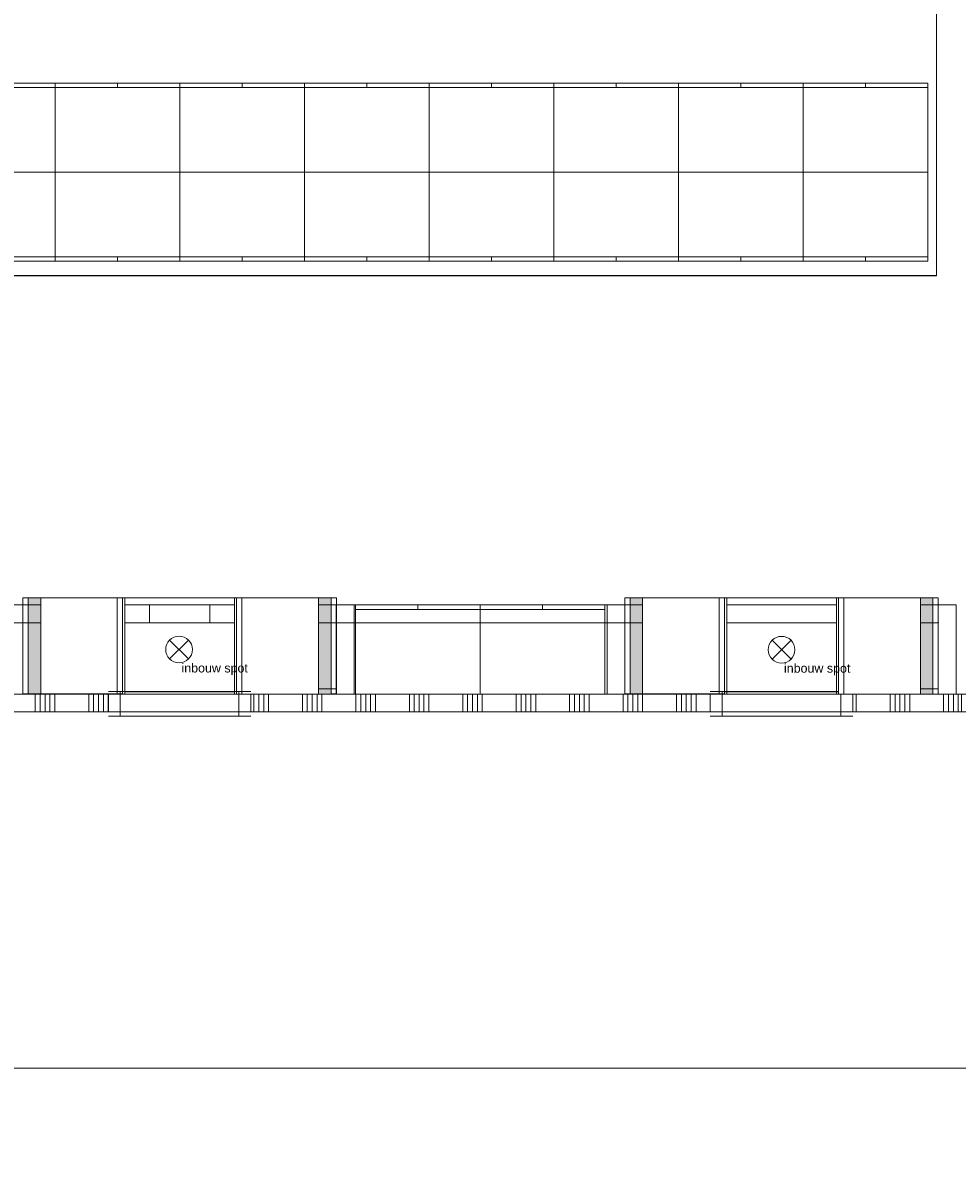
# Model space of a CAD drawing. Header units: millimetres. Extents: x -850 to 154668, y -80411 to 71019.
# Tile 197 of 236: x 66830 to 72076, y 9405 to 15818. Entities that reach past the tile are written whole.
import ezdxf
from ezdxf.enums import TextEntityAlignment as Align

# ---------------------------------------------------------------- set-up
doc = ezdxf.new("R2010")
doc.units = ezdxf.units.MM
doc.header["$MEASUREMENT"] = 0
doc.linetypes.add('Wipeout_Contour', pattern=[1000, 0, -1000])
for name, color, linetype in [('72 Vaste Inrichting', 7, 'Continuous'), ('72 Vaste Inrichting Afdek-arcering', 7, 'Continuous'), ('72 Vaste Inrichting Doorsnede-arcering', 7, 'Continuous'), ('New_22 NC Binnenwanden', 7, 'Continuous'), ('New_22 NC Binnenwanden Doorsnede-arcering', 7, 'Continuous'), ('New_22 NC Binnenwanden Ramen', 7, 'Continuous'), ('New_72 Vaste Inrichting', 7, 'Continuous'), ('New_72 Vaste Inrichting Afdek-arcering', 7, 'Continuous'), ('New_72 Vaste Inrichting Laagscheidingslijnen', 7, 'Continuous'), ('New_72 Vaste Inrichting Ramen', 7, 'Continuous'), ('New_Z Ruimtefuncties Zone omranding', 7, 'Continuous')]:
    doc.layers.add(name, color=color, linetype=linetype)
doc.styles.add('GENERATED_STYLE_1', font='arial.ttf')

# ---------------------------------------------------------------- blocks, each defined once
blk = doc.blocks.new('R rechthoekige opening 22')
at = {"layer": 'New_72 Vaste Inrichting Ramen', "color": 9, "linetype": 'Continuous', "lineweight": 0}
for p, q in [((-880.1, -25), (880.1, -25)), ((-880.1, -125), (880.1, -125))]:
    blk.add_line(p, q, dxfattribs=at)
at = {"layer": 'New_72 Vaste Inrichting Ramen', "color": 1, "linetype": 'Continuous', "lineweight": 0}
for p, q in [((-880.1, -125), (-880.1, -25)), ((880.1, -125), (880.1, -25))]:
    blk.add_line(p, q, dxfattribs=at)
for p in [(-880.1, -125), (880.1, -125)]:
    blk.add_point(p, dxfattribs=at)
blk = doc.blocks.new('R rechthoekige opening 22_3')
at = {"layer": 'New_72 Vaste Inrichting Ramen', "color": 9, "linetype": 'Continuous', "lineweight": 0}
for p, q in [((-880.1, -25), (880.1, -25)), ((-880.1, -125), (880.1, -125))]:
    blk.add_line(p, q, dxfattribs=at)
at = {"layer": 'New_72 Vaste Inrichting Ramen', "color": 1, "linetype": 'Continuous', "lineweight": 0}
for p, q in [((-880.1, -125), (-880.1, -25)), ((880.1, -125), (880.1, -25))]:
    blk.add_line(p, q, dxfattribs=at)
for p in [(-880.1, -125), (880.1, -125)]:
    blk.add_point(p, dxfattribs=at)
blk = doc.blocks.new('R rechthoekige opening 22_4')
at = {"layer": 'New_72 Vaste Inrichting Ramen', "color": 9, "linetype": 'Continuous', "lineweight": 0}
for p, q in [((-880.1, -25), (880.1, -25)), ((-880.1, -125), (880.1, -125))]:
    blk.add_line(p, q, dxfattribs=at)
at = {"layer": 'New_72 Vaste Inrichting Ramen', "color": 1, "linetype": 'Continuous', "lineweight": 0}
for p, q in [((-880.1, -125), (-880.1, -25)), ((880.1, -125), (880.1, -25))]:
    blk.add_line(p, q, dxfattribs=at)
for p in [(-880.1, -125), (880.1, -125)]:
    blk.add_point(p, dxfattribs=at)
blk = doc.blocks.new('R rechthoekige opening 22_5')
at = {"layer": 'New_72 Vaste Inrichting Ramen', "color": 9, "linetype": 'Continuous', "lineweight": 0}
for p, q in [((-169.8, -25), (169.8, -25)), ((-169.8, -125), (169.8, -125))]:
    blk.add_line(p, q, dxfattribs=at)
at = {"layer": 'New_72 Vaste Inrichting Ramen', "color": 1, "linetype": 'Continuous', "lineweight": 0}
for p, q in [((-169.8, -125), (-169.8, -25)), ((169.8, -125), (169.8, -25))]:
    blk.add_line(p, q, dxfattribs=at)
for p in [(-169.8, -125), (169.8, -125)]:
    blk.add_point(p, dxfattribs=at)
blk = doc.blocks.new('R rechthoekige opening 22_6')
at = {"layer": 'New_72 Vaste Inrichting Ramen', "color": 9, "linetype": 'Continuous', "lineweight": 0}
for p, q in [((-710, -25), (710, -25)), ((-710, -125), (710, -125))]:
    blk.add_line(p, q, dxfattribs=at)
at = {"layer": 'New_72 Vaste Inrichting Ramen', "color": 1, "linetype": 'Continuous', "lineweight": 0}
for p, q in [((-710, -125), (-710, -25)), ((710, -125), (710, -25))]:
    blk.add_line(p, q, dxfattribs=at)
for p in [(-710, -125), (710, -125)]:
    blk.add_point(p, dxfattribs=at)
blk = doc.blocks.new('R rechthoekige opening 22_7')
at = {"layer": 'New_72 Vaste Inrichting Ramen', "color": 9, "linetype": 'Continuous', "lineweight": 0}
for p, q in [((-710, -25), (710, -25)), ((-710, -125), (710, -125))]:
    blk.add_line(p, q, dxfattribs=at)
at = {"layer": 'New_72 Vaste Inrichting Ramen', "color": 1, "linetype": 'Continuous', "lineweight": 0}
for p, q in [((-710, -125), (-710, -25)), ((710, -125), (710, -25))]:
    blk.add_line(p, q, dxfattribs=at)
for p in [(-710, -125), (710, -125)]:
    blk.add_point(p, dxfattribs=at)
blk = doc.blocks.new('Wall_8_1', base_point=(63350, 12450.1))
at = {"layer": 'New_72 Vaste Inrichting', "color": 1, "linetype": 'Continuous', "lineweight": 0}
for p, q in [((63449.7, 12450.1), (63449.7, 12550.1)), ((65210, 12450.1), (65210, 12550.1)), ((65310, 12450.1), (65310, 12550.1)), ((66730, 12450.1), (66730, 12550.1)), ((66829.7, 12450.1), (66829.7, 12550.1)), ((68590, 12450.1), (68590, 12550.1)), ((68690, 12450.1), (68690, 12550.1)), ((70110, 12450.1), (70110, 12550.1)), ((70210, 12450.1), (70210, 12550.1)), ((71970.2, 12450.1), (71970.2, 12550.1))]:
    blk.add_line(p, q, dxfattribs=at)
at = {"layer": 'New_72 Vaste Inrichting', "color": 1, "linetype": 'Continuous', "lineweight": 0, "flags": 128}
for points in [[(63449.7, 12550.1), (63350, 12550.1)], [(63350, 12550.1), (63350, 12450.1)], [(65310, 12550.1), (65210.2, 12550.1)], [(66829.7, 12550.1), (66730, 12550.1)], [(68690, 12550.1), (68590.2, 12550.1)], [(70210, 12550.1), (70110, 12550.1)], [(72070.2, 12550.1), (71970.2, 12550.1)], [(72070.2, 12550.1), (72070.2, 12450.1)], [(65210.2, 12450.1), (65310, 12450.1)], [(66730, 12450.1), (66829.7, 12450.1)], [(68590.2, 12450.1), (68690, 12450.1)], [(70110, 12450.1), (70210, 12450.1)]]:
    blk.add_lwpolyline(points, dxfattribs=at)
at = {"layer": 'New_72 Vaste Inrichting', "color": 1, "linetype": 'Continuous', "lineweight": 0}
for p in [(63449.7, 12450.1), (65210, 12450.1), (65310, 12450.1), (66730, 12450.1), (66829.7, 12450.1), (68590, 12450.1), (68690, 12450.1), (70110, 12450.1), (70210, 12450.1), (71970.2, 12450.1)]:
    blk.add_point(p, dxfattribs=at)
at = {"layer": 'New_72 Vaste Inrichting Laagscheidingslijnen', "color": 1, "linetype": 'Continuous', "lineweight": 0}
for p, q in [((65210.2, 12550.1), (65210.2, 12450.1)), ((68590.2, 12550.1), (68590.2, 12450.1))]:
    blk.add_line(p, q, dxfattribs=at)
at = {"layer": 'New_72 Vaste Inrichting Ramen', "color": 1, "linetype": 'Continuous', "lineweight": 0, "zscale": 1000, "rotation": 0.0001027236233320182}
for name, p in [('R rechthoekige opening 22_3', (64329.9, 12575.1)), ('R rechthoekige opening 22_5', (64335.1, 12575.1)), ('R rechthoekige opening 22_6', (66020, 12575.1)), ('R rechthoekige opening 22_4', (67709.9, 12575.1)), ('R rechthoekige opening 22_5', (67710, 12575.1)), ('R rechthoekige opening 22_7', (69400, 12575.1)), ('R rechthoekige opening 22', (71090.1, 12575.1))]:
    blk.add_blockref(name, p, dxfattribs=at)
blk = doc.blocks.new('Wall_16_1', base_point=(70672.7, 12050.1))
at = {"color": 254, "linetype": 'Wipeout_Contour', "lineweight": 0, "ltscale": 287112.482759}
blk.add_wipeout([(70672.7, 12589.9), (70672.7, 12050.1), (70752.1, 12050.1), (70752.1, 12589.9)], dxfattribs=at).dxf.layer = 'New_72 Vaste Inrichting Afdek-arcering'
at = {"layer": 'New_72 Vaste Inrichting', "color": 1, "linetype": 'Continuous', "lineweight": 0, "flags": 128}
blk.add_lwpolyline([(70672.7, 12589.9), (70672.7, 12050.1)], dxfattribs=at)
at = {"color": 254, "linetype": 'Wipeout_Contour', "lineweight": 0, "ltscale": 287328.843467}
blk.add_wipeout([(70752.1, 12589.9), (70752.1, 12050.1), (70782.5, 12050.1), (70782.5, 12589.9)], dxfattribs=at).dxf.layer = 'New_72 Vaste Inrichting Afdek-arcering'
at = {"layer": 'New_72 Vaste Inrichting', "color": 1, "linetype": 'Continuous', "lineweight": 0}
blk.add_line((70752.1, 12589.9), (70752.1, 12050.1), dxfattribs=at)
at = {"layer": 'New_72 Vaste Inrichting', "color": 1, "linetype": 'Continuous', "lineweight": 0, "flags": 128}
for points in [[(70672.7, 12589.9), (70752.1, 12589.9)], [(70752.1, 12589.9), (70782.5, 12589.9)], [(70782.5, 12050.1), (70782.5, 12589.9)], [(70672.7, 12050.1), (70752.1, 12050.1)], [(70752.1, 12050.1), (70782.5, 12050.1)]]:
    blk.add_lwpolyline(points, dxfattribs=at)
blk = doc.blocks.new('Wall_17_1', base_point=(71477.2, 12050.1))
at = {"color": 254, "linetype": 'Wipeout_Contour', "lineweight": 0, "ltscale": 289874.085325}
blk.add_wipeout([(71397.9, 12589.9), (71397.9, 12050.1), (71428.3, 12050.1), (71428.3, 12589.9)], dxfattribs=at).dxf.layer = 'New_72 Vaste Inrichting Afdek-arcering'
at = {"color": 254, "linetype": 'Wipeout_Contour', "lineweight": 0, "ltscale": 290090.46625}
blk.add_wipeout([(71428.3, 12589.9), (71428.3, 12050.1), (71507.7, 12050.1), (71507.7, 12589.9)], dxfattribs=at).dxf.layer = 'New_72 Vaste Inrichting Afdek-arcering'
at = {"layer": 'New_72 Vaste Inrichting', "color": 1, "linetype": 'Continuous', "lineweight": 0}
blk.add_line((71428.3, 12589.9), (71428.3, 12050.1), dxfattribs=at)
at = {"layer": 'New_72 Vaste Inrichting', "color": 1, "linetype": 'Continuous', "lineweight": 0, "flags": 128}
for points in [[(71397.9, 12589.9), (71428.3, 12589.9)], [(71397.9, 12589.9), (71397.9, 12050.1)], [(71428.3, 12589.9), (71507.7, 12589.9)], [(71507.7, 12050.1), (71507.7, 12589.9)], [(71397.9, 12050.1), (71428.3, 12050.1)], [(71428.3, 12050.1), (71507.7, 12050.1)]]:
    blk.add_lwpolyline(points, dxfattribs=at)
blk = doc.blocks.new('Wall_64_1', base_point=(67292.7, 12050.1))
at = {"color": 254, "linetype": 'Wipeout_Contour', "lineweight": 0, "ltscale": 273803.050209}
blk.add_wipeout([(67292.7, 12589.9), (67292.7, 12050.1), (67372.1, 12050.1), (67372.1, 12589.9)], dxfattribs=at).dxf.layer = 'New_72 Vaste Inrichting Afdek-arcering'
at = {"layer": 'New_72 Vaste Inrichting', "color": 1, "linetype": 'Continuous', "lineweight": 0, "flags": 128}
blk.add_lwpolyline([(67292.7, 12589.9), (67292.7, 12050.1)], dxfattribs=at)
at = {"color": 254, "linetype": 'Wipeout_Contour', "lineweight": 0, "ltscale": 274019.08375}
blk.add_wipeout([(67372.1, 12589.9), (67372.1, 12050.1), (67402.5, 12050.1), (67402.5, 12589.9)], dxfattribs=at).dxf.layer = 'New_72 Vaste Inrichting Afdek-arcering'
at = {"layer": 'New_72 Vaste Inrichting', "color": 1, "linetype": 'Continuous', "lineweight": 0}
blk.add_line((67372.1, 12589.9), (67372.1, 12050.1), dxfattribs=at)
at = {"layer": 'New_72 Vaste Inrichting', "color": 1, "linetype": 'Continuous', "lineweight": 0, "flags": 128}
for points in [[(67292.7, 12589.9), (67372.1, 12589.9)], [(67372.1, 12589.9), (67402.5, 12589.9)], [(67402.5, 12050.1), (67402.5, 12589.9)], [(67292.7, 12050.1), (67372.1, 12050.1)], [(67372.1, 12050.1), (67402.5, 12050.1)]]:
    blk.add_lwpolyline(points, dxfattribs=at)
blk = doc.blocks.new('Wall_65_1', base_point=(68097.2, 12050.1))
at = {"color": 254, "linetype": 'Wipeout_Contour', "lineweight": 0, "ltscale": 276560.531626}
blk.add_wipeout([(68017.9, 12589.9), (68017.9, 12050.1), (68048.3, 12050.1), (68048.3, 12589.9)], dxfattribs=at).dxf.layer = 'New_72 Vaste Inrichting Afdek-arcering'
at = {"color": 254, "linetype": 'Wipeout_Contour', "lineweight": 0, "ltscale": 276776.595569}
blk.add_wipeout([(68048.3, 12589.9), (68048.3, 12050.1), (68127.7, 12050.1), (68127.7, 12589.9)], dxfattribs=at).dxf.layer = 'New_72 Vaste Inrichting Afdek-arcering'
at = {"layer": 'New_72 Vaste Inrichting', "color": 1, "linetype": 'Continuous', "lineweight": 0}
blk.add_line((68048.3, 12589.9), (68048.3, 12050.1), dxfattribs=at)
at = {"layer": 'New_72 Vaste Inrichting', "color": 1, "linetype": 'Continuous', "lineweight": 0, "flags": 128}
for points in [[(68017.9, 12589.9), (68048.3, 12589.9)], [(68017.9, 12589.9), (68017.9, 12050.1)], [(68048.3, 12589.9), (68127.7, 12589.9)], [(68127.7, 12050.1), (68127.7, 12589.9)], [(68017.9, 12050.1), (68048.3, 12050.1)], [(68048.3, 12050.1), (68127.7, 12050.1)]]:
    blk.add_lwpolyline(points, dxfattribs=at)
blk = doc.blocks.new('Wall_213_1', base_point=(71970.2, 12050.2))
at = {"layer": 'New_72 Vaste Inrichting', "color": 1, "linetype": 'Continuous', "lineweight": 0, "flags": 128}
for points in [[(71970.2, 12450.1), (71970.2, 12050.2)], [(72070.2, 12050.2), (72070.2, 12450.1)], [(71970.2, 12050.2), (72070.2, 12050.2)]]:
    blk.add_lwpolyline(points, dxfattribs=at)
blk = doc.blocks.new('Wall_420_1', base_point=(68590, 12449.1))
at = {"layer": '72 Vaste Inrichting', "color": 1, "linetype": 'Continuous', "lineweight": 0, "flags": 128}
for points in [[(68590, 12449.1), (68590, 12050.2)], [(68690, 12449.1), (68590, 12449.1)], [(68690, 12050.2), (68690, 12449.1)], [(68590, 12050.2), (68690, 12050.2)]]:
    blk.add_lwpolyline(points, dxfattribs=at)
blk = doc.blocks.new('Wall_423_1', base_point=(70210, 12449))
at = {"layer": '72 Vaste Inrichting', "color": 1, "linetype": 'Continuous', "lineweight": 0, "flags": 128}
for points in [[(70110, 12449), (70110, 12050)], [(70210, 12449), (70110, 12449)], [(70210, 12050), (70210, 12449)], [(70110, 12050), (70210, 12050)]]:
    blk.add_lwpolyline(points, dxfattribs=at)
blk = doc.blocks.new('72 10 lockers bestaand')
at = {"layer": '72 Vaste Inrichting', "color": 7, "linetype": 'Continuous', "lineweight": 0}
for p, q in [((0, 500), (700, 500)), ((0, 0), (0, 500)), ((0, 500), (0, 0)), ((0, 500), (700, 500)), ((700, 500), (700, 0)), ((700, 500), (700, 0)), ((700, 25), (0, 25)), ((700, 0), (0, 0)), ((700, 0), (0, 0)), ((350, 0), (350, 25)), ((700, 0), (700, 25))]:
    blk.add_line(p, q, dxfattribs=at)
at = {"layer": '72 Vaste Inrichting', "color": 2, "lineweight": 0, "style": 'GENERATED_STYLE_1'}
blk.add_attdef('DUMMY_28', text='', height=180, dxfattribs=at).set_placement((350, 250), align=Align.MIDDLE_CENTER)
blk = doc.blocks.new('72 treinzitkussen')
at = {"color": 254, "linetype": 'Wipeout_Contour', "lineweight": 0, "ltscale": 1110.730474}
blk.add_wipeout([(0, 539.8), (0, 0), (30, 0), (30, 539.8)], dxfattribs=at).dxf.layer = '72 Vaste Inrichting Afdek-arcering'
at = {"color": 254, "linetype": 'Wipeout_Contour', "lineweight": 0, "ltscale": 1739.136653}
blk.add_wipeout([(30, 539.8), (30, 0), (460, 0), (460, 539.8)], dxfattribs=at).dxf.layer = '72 Vaste Inrichting Afdek-arcering'
at = {"layer": '72 Vaste Inrichting Doorsnede-arcering', "linetype": 'Continuous', "lineweight": 0, "true_color": 0x545e60}
blk.add_hatch(color=251, dxfattribs=at).paths.add_polyline_path([(460, 539.8), (460, 0), (530.1, 0), (530.1, 539.8)])
at = {"layer": '72 Vaste Inrichting', "color": 1, "linetype": 'Continuous', "lineweight": 0}
for p, q in [((0, 539.8), (30, 539.8)), ((0, 539.8), (0, 0)), ((30, 539.8), (30, 0)), ((30, 539.8), (460, 539.8)), ((460, 539.8), (460, 0)), ((0, 0), (30, 0)), ((30, 0), (460, 0))]:
    blk.add_line(p, q, dxfattribs=at)
blk = doc.blocks.new('Slab_48_1', base_point=(71440.2, 12079.9))
at = {"layer": 'New_72 Vaste Inrichting', "color": 1, "linetype": 'Continuous', "lineweight": 0, "flags": 128}
blk.add_lwpolyline([(71440.2, 12079.9), (71970.2, 12079.9), (71970.2, 12589.9), (71440.2, 12589.9)], close=True, dxfattribs=at)
blk = doc.blocks.new('Slab_59_1', base_point=(68060.2, 12079.9))
at = {"layer": 'New_72 Vaste Inrichting', "color": 1, "linetype": 'Continuous', "lineweight": 0, "flags": 128}
blk.add_lwpolyline([(68060.2, 12079.9), (68590.2, 12079.9), (68590.2, 12589.9), (68060.2, 12589.9)], close=True, dxfattribs=at)
blk = doc.blocks.new('*X3024')
at = {"layer": 'New_22 NC Binnenwanden Doorsnede-arcering', "color": 254, "linetype": 'Continuous', "lineweight": 0, "true_color": 0xe9ebeb}
for p, q in [((68700, 12050.1), (68700, 11950.1)), ((68727.4, 12050.1), (68727.4, 11950.1)), ((68754.9, 12050.1), (68754.9, 11950.1)), ((68782.3, 12050.1), (68782.3, 11950.1)), ((68809.7, 12050.1), (68809.7, 11950.1)), ((69000, 12050.1), (69000, 11950.1)), ((69027.4, 12050.1), (69027.4, 11950.1)), ((69054.9, 12050.1), (69054.9, 11950.1)), ((69082.3, 12050.1), (69082.3, 11950.1)), ((69109.7, 12050.1), (69109.7, 11950.1)), ((69300, 12050.1), (69300, 11950.1)), ((69327.4, 12050.1), (69327.4, 11950.1)), ((69354.9, 12050.1), (69354.9, 11950.1)), ((69382.3, 12050.1), (69382.3, 11950.1)), ((69409.7, 12050.1), (69409.7, 11950.1)), ((69600, 12050.1), (69600, 11950.1)), ((69627.4, 12050.1), (69627.4, 11950.1)), ((69654.9, 12050.1), (69654.9, 11950.1)), ((69682.3, 12050.1), (69682.3, 11950.1)), ((69709.7, 12050.1), (69709.7, 11950.1)), ((69900, 12050.1), (69900, 11950.1)), ((69927.4, 12050.1), (69927.4, 11950.1)), ((69954.9, 12050.1), (69954.9, 11950.1)), ((69982.3, 12050.1), (69982.3, 11950.1)), ((70009.7, 12050.1), (70009.7, 11950.1)), ((70200, 12050.1), (70200, 11950.1)), ((70227.4, 12050.1), (70227.4, 11950.1)), ((70254.9, 12050.1), (70254.9, 11950.1)), ((70282.3, 12050.1), (70282.3, 11950.1)), ((70309.7, 12050.1), (70309.7, 11950.1)), ((70500, 12050.1), (70500, 11950.1)), ((70527.4, 12050.1), (70527.4, 11950.1)), ((70554.9, 12050.1), (70554.9, 11950.1)), ((70582.3, 12050.1), (70582.3, 11950.1)), ((70609.7, 12050.1), (70609.7, 11950.1))]:
    blk.add_line(p, q, dxfattribs=at)
blk = doc.blocks.new('*X3025')
at = {"layer": 'New_22 NC Binnenwanden Doorsnede-arcering', "color": 254, "linetype": 'Continuous', "lineweight": 0, "true_color": 0xe9ebeb}
for p, q in [((71509.7, 12050.1), (71509.7, 11950.1)), ((71700, 12050.1), (71700, 11950.1)), ((71727.4, 12050.1), (71727.4, 11950.1)), ((71754.9, 12050.1), (71754.9, 11950.1)), ((71782.3, 12050.1), (71782.3, 11950.1)), ((71809.7, 12050.1), (71809.7, 11950.1)), ((72000, 12050.1), (72000, 11950.1)), ((72027.4, 12050.1), (72027.4, 11950.1)), ((72054.9, 12050.1), (72054.9, 11950.1)), ((72082.3, 12050.1), (72082.3, 11950.1))]:
    blk.add_line(p, q, dxfattribs=at)
blk = doc.blocks.new('R1 22_17')
at = {"layer": 'New_22 NC Binnenwanden Ramen', "color": 1, "linetype": 'Continuous', "lineweight": 0}
for p, q in [((-400, 0), (-333, 0)), ((-333, 0), (-333, -139)), ((-333, 0), (333, 0)), ((333, -139), (333, 0)), ((333, 0), (400, 0)), ((-333, -139), (-400, -139)), ((333, -139), (-333, -139)), ((400, -139), (333, -139))]:
    blk.add_line(p, q, dxfattribs=at)
at = {"layer": 'New_22 NC Binnenwanden Ramen', "color": 9, "linetype": 'Continuous', "lineweight": 0}
for p, q in [((-400, -25), (400, -25)), ((-400, -125), (400, -125))]:
    blk.add_line(p, q, dxfattribs=at)
at = {"layer": 'New_22 NC Binnenwanden Ramen', "color": 7, "linetype": 'Continuous', "lineweight": 0}
for p, q in [((-400, -125), (-400, -25)), ((-400, -125), (-400, -25)), ((400, -125), (400, -25)), ((400, -125), (400, -25))]:
    blk.add_line(p, q, dxfattribs=at)
blk = doc.blocks.new('Wall_631_1', base_point=(68607, 12050.1))
at = {"layer": 'New_22 NC Binnenwanden', "color": 8, "linetype": 'Continuous', "lineweight": 0, "true_color": 0x778488}
for p, q in [((70690, 12050.1), (70690, 11950.1)), ((71490, 12050.1), (71490, 11950.1))]:
    blk.add_line(p, q, dxfattribs=at)
at = {"layer": 'New_22 NC Binnenwanden', "color": 8, "linetype": 'Continuous', "lineweight": 0, "true_color": 0x778488, "flags": 128}
for points in [[(70690, 12050.1), (68607, 12050.1)], [(72100.2, 12050.1), (71490, 12050.1)], [(72100.2, 11950.1), (72100.2, 12050.1)], [(68607, 11950.1), (70690, 11950.1)], [(71490, 11950.1), (72100.2, 11950.1)]]:
    blk.add_lwpolyline(points, dxfattribs=at)
at = {"layer": 'New_22 NC Binnenwanden', "color": 8, "lineweight": 0, "true_color": 0x778488}
for name in ['*X3024', '*X3025']:
    blk.add_blockref(name, (0, 0), dxfattribs=at)
at = {"layer": 'New_22 NC Binnenwanden Ramen', "color": 1, "linetype": 'Continuous', "lineweight": 0, "xscale": -1, "zscale": 1000, "rotation": 180.0000136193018}
blk.add_blockref('R1 22_17', (71090, 11925.1), dxfattribs=at)
blk = doc.blocks.new('72 10 lockers bestaand_2')
at = {"layer": 'New_72 Vaste Inrichting', "color": 7, "linetype": 'Continuous', "lineweight": 0}
for p, q in [((0, 500), (700, 500)), ((0, 0), (0, 500)), ((0, 500), (0, 0)), ((0, 500), (700, 500)), ((700, 500), (700, 0)), ((700, 500), (700, 0)), ((700, 25), (0, 25)), ((700, 0), (0, 0)), ((700, 0), (0, 0)), ((350, 0), (350, 25)), ((700, 0), (700, 25))]:
    blk.add_line(p, q, dxfattribs=at)
at = {"layer": 'New_72 Vaste Inrichting', "color": 2, "lineweight": 0, "style": 'GENERATED_STYLE_1'}
blk.add_attdef('DUMMY_28', text='', height=180, dxfattribs=at).set_placement((350, 250), align=Align.MIDDLE_CENTER)
blk = doc.blocks.new('Inbouw halogeen 22')
at = {"layer": '72 Vaste Inrichting', "color": 1, "linetype": 'Continuous', "lineweight": 0}
for p, q in [((-53, 53), (53, -53)), ((-53, -53), (53, 53))]:
    blk.add_line(p, q, dxfattribs=at)
for start, end in [(0, 180), (180, 0)]:
    blk.add_arc((0, 0), 75, start, end, dxfattribs=at)
at = {"layer": '72 Vaste Inrichting', "color": 1, "lineweight": 0, "style": 'GENERATED_STYLE_1'}
blk.add_attdef('txt', text='', height=50, dxfattribs=at).set_placement((200, -103.9), align=Align.MIDDLE_CENTER)
blk = doc.blocks.new('Slab_61_1', base_point=(70210, 12050))
at = {"layer": 'New_72 Vaste Inrichting', "color": 1, "linetype": 'Continuous', "lineweight": 0, "flags": 128}
blk.add_lwpolyline([(70210, 12050), (71970.2, 12050), (71970.2, 12589.9), (70210, 12589.9)], close=True, dxfattribs=at)
blk = doc.blocks.new('Slab_80_1', base_point=(70210, 12051.1))
at = {"layer": 'New_72 Vaste Inrichting', "color": 1, "linetype": 'Continuous', "lineweight": 0, "flags": 128}
blk.add_lwpolyline([(70210, 12051.1), (70770.2, 12051.1), (70770.2, 12589.9), (70210, 12589.9)], close=True, dxfattribs=at)
blk = doc.blocks.new('Slab_81_1', base_point=(66830, 12050))
at = {"layer": 'New_72 Vaste Inrichting', "color": 1, "linetype": 'Continuous', "lineweight": 0, "flags": 128}
blk.add_lwpolyline([(66830, 12050), (68590.2, 12050), (68590.2, 12589.9), (66830, 12589.9)], close=True, dxfattribs=at)
blk = doc.blocks.new('Slab_82_1', base_point=(66830, 12051.1))
at = {"layer": 'New_72 Vaste Inrichting', "color": 1, "linetype": 'Continuous', "lineweight": 0, "flags": 128}
blk.add_lwpolyline([(66830, 12051.1), (67390.2, 12051.1), (67390.2, 12589.9), (66830, 12589.9)], close=True, dxfattribs=at)
blk = doc.blocks.new('Wall_694_1', base_point=(70210, 12051.1))
at = {"layer": 'New_72 Vaste Inrichting', "color": 1, "linetype": 'Continuous', "lineweight": 0, "flags": 128}
for points in [[(70240, 12589.9), (70210, 12589.9)], [(70210, 12589.9), (70210, 12051.1)], [(70240, 12051.1), (70240, 12589.9)]]:
    blk.add_lwpolyline(points, dxfattribs=at)
blk = doc.blocks.new('Wall_695_1', base_point=(71970.2, 12051.1))
at = {"layer": 'New_72 Vaste Inrichting', "color": 1, "linetype": 'Continuous', "lineweight": 0, "flags": 128}
for points in [[(71970.2, 12589.9), (71940.2, 12589.9)], [(71940.2, 12589.9), (71940.2, 12051.1)], [(71970.2, 12051.1), (71970.2, 12589.9)]]:
    blk.add_lwpolyline(points, dxfattribs=at)
blk = doc.blocks.new('*X3379')
at = {"layer": 'New_22 NC Binnenwanden Doorsnede-arcering', "color": 254, "linetype": 'Continuous', "lineweight": 0, "true_color": 0xe9ebeb}
for p, q in [((65699.8, 12050), (65699.8, 11950)), ((65727.2, 12050), (65727.2, 11950)), ((65754.7, 12050), (65754.7, 11950)), ((65782.1, 12050), (65782.1, 11950)), ((65809.5, 12050), (65809.5, 11950)), ((65999.8, 12050.1), (65999.8, 11950.1)), ((66027.2, 12050.1), (66027.2, 11950.1)), ((66054.7, 12050.1), (66054.7, 11950.1)), ((66082.1, 12050.1), (66082.1, 11950.1)), ((66109.5, 12050.1), (66109.5, 11950.1)), ((66299.8, 12050.1), (66299.8, 11950.1)), ((66327.2, 12050.1), (66327.2, 11950.1)), ((66354.7, 12050.1), (66354.7, 11950.1)), ((66382.1, 12050.1), (66382.1, 11950.1)), ((66409.5, 12050.1), (66409.5, 11950.1)), ((66599.8, 12050.1), (66599.8, 11950.1)), ((66627.2, 12050.1), (66627.2, 11950.1)), ((66654.7, 12050.1), (66654.7, 11950.1)), ((66682.1, 12050.1), (66682.1, 11950.1)), ((66709.5, 12050.1), (66709.5, 11950.1)), ((66899.8, 12050.1), (66899.8, 11950.1)), ((66927.2, 12050.1), (66927.2, 11950.1)), ((66954.7, 12050.1), (66954.7, 11950.1)), ((66982.1, 12050.1), (66982.1, 11950.1)), ((67009.5, 12050.1), (67009.5, 11950.1)), ((67199.8, 12050.1), (67199.8, 11950.1)), ((67227.2, 12050.1), (67227.2, 11950.1)), ((67254.7, 12050.1), (67254.7, 11950.1)), ((67282.1, 12050.1), (67282.1, 11950.1)), ((67309.5, 12050.1), (67309.5, 11950.1))]:
    blk.add_line(p, q, dxfattribs=at)
blk = doc.blocks.new('*X3380')
at = {"layer": 'New_22 NC Binnenwanden Doorsnede-arcering', "color": 254, "linetype": 'Continuous', "lineweight": 0, "true_color": 0xe9ebeb}
for p, q in [((68127.2, 12050.1), (68127.2, 11950.1)), ((68154.7, 12050.1), (68154.7, 11950.1)), ((68182.1, 12050.1), (68182.1, 11950.1)), ((68209.5, 12050.1), (68209.5, 11950.1)), ((68399.8, 12050.1), (68399.8, 11950.1)), ((68427.2, 12050.1), (68427.2, 11950.1)), ((68454.7, 12050.1), (68454.7, 11950.1)), ((68482.1, 12050.1), (68482.1, 11950.1)), ((68509.5, 12050.1), (68509.5, 11950.1))]:
    blk.add_line(p, q, dxfattribs=at)
blk = doc.blocks.new('Wall_696_1', base_point=(65610, 12050))
at = {"layer": 'New_22 NC Binnenwanden', "color": 8, "linetype": 'Continuous', "lineweight": 0, "true_color": 0x778488}
for p, q in [((67310, 12050.1), (67310, 11950.1)), ((68110, 12050.1), (68110, 11950.1))]:
    blk.add_line(p, q, dxfattribs=at)
at = {"layer": 'New_22 NC Binnenwanden', "color": 8, "linetype": 'Continuous', "lineweight": 0, "true_color": 0x778488, "flags": 128}
for points in [[(67310, 12050.1), (65610, 12050)], [(68607, 12050.1), (68110, 12050.1)], [(65610, 11950), (67310, 11950.1)], [(68110, 11950.1), (68607, 11950.1)]]:
    blk.add_lwpolyline(points, dxfattribs=at)
at = {"layer": 'New_22 NC Binnenwanden', "color": 8, "lineweight": 0, "true_color": 0x778488}
for name in ['*X3379', '*X3380']:
    blk.add_blockref(name, (0, 0), dxfattribs=at)
at = {"layer": 'New_22 NC Binnenwanden Ramen', "color": 1, "linetype": 'Continuous', "lineweight": 0, "xscale": -1, "zscale": 1000, "rotation": 180.0010211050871}
blk.add_blockref('R1 22_17', (67710, 11925.1), dxfattribs=at)
blk = doc.blocks.new('Wall_804_1', base_point=(66830, 12051.1))
at = {"layer": 'New_72 Vaste Inrichting', "color": 1, "linetype": 'Continuous', "lineweight": 0, "flags": 128}
for points in [[(66860, 12589.9), (66830, 12589.9)], [(66830, 12589.9), (66830, 12051.1)], [(66860, 12051.1), (66860, 12589.9)], [(66830, 12051.1), (66860, 12051.1)]]:
    blk.add_lwpolyline(points, dxfattribs=at)
blk = doc.blocks.new('Wall_805_1', base_point=(68590.2, 12051.1))
at = {"layer": 'New_72 Vaste Inrichting', "color": 1, "linetype": 'Continuous', "lineweight": 0, "flags": 128}
for points in [[(68590.2, 12589.9), (68560.2, 12589.9)], [(68560.2, 12589.9), (68560.2, 12051.1)], [(68590.2, 12051.1), (68590.2, 12589.9)], [(68560.2, 12051.1), (68590.2, 12051.1)]]:
    blk.add_lwpolyline(points, dxfattribs=at)

msp = doc.modelspace()

# ---------------------------------------------------------------- linework, layer by layer
at = {"layer": 'New_Z Ruimtefuncties Zone omranding', "color": 41, "linetype": 'Continuous', "lineweight": 0, "true_color": 0xffdd55, "flags": 128}
msp.add_lwpolyline([(64160, 14398.3), (64160, 19998.4), (71960, 19998.4), (71960, 14398.3)], close=True, dxfattribs=at)
at = {"layer": 'New_Z Ruimtefuncties Zone omranding', "color": 40, "linetype": 'Continuous', "lineweight": 0, "true_color": 0xffce00, "flags": 128}
msp.add_lwpolyline([(71960, 19900.1), (64160, 19900.1), (64160, 14400), (71960, 14400)], close=True, dxfattribs=at)
at = {"layer": 'New_Z Ruimtefuncties Zone omranding', "color": 41, "linetype": 'Continuous', "lineweight": 0, "true_color": 0xffeeaa, "flags": 128}
msp.add_lwpolyline([(44410, 8950), (66960, 8950), (77060, 8950), (77060, 10850.6), (74268, 10850.6), (74268, 9950), (60820.8, 9950)], dxfattribs=at)

# ---------------------------------------------------------------- block references
at = {"layer": '72 Vaste Inrichting', "color": 1, "linetype": 'Continuous', "lineweight": 0, "xscale": -1, "zscale": 1000, "rotation": 180}
for p in [(66310.9, 15480), (67010.9, 15480), (67710.9, 15480), (68410.9, 15480), (69110.9, 15480), (69810.9, 15480), (70510.9, 15480), (71210.9, 15480)]:
    msp.add_blockref('72 10 lockers bestaand', p, dxfattribs=at)
at = {"layer": '72 Vaste Inrichting', "color": 1, "linetype": 'Continuous', "lineweight": 0, "xscale": -1, "zscale": 1000}
for p in [(67010.9, 14480), (67710.9, 14480), (68410.9, 14480), (69110.9, 14480), (69810.9, 14480), (70510.9, 14480), (71210.9, 14480), (71910.9, 14480)]:
    msp.add_blockref('72 10 lockers bestaand', p, dxfattribs=at)
at = {"layer": '72 Vaste Inrichting', "color": 1, "lineweight": 0}
for name, p in [('Wall_420_1', (68590, 12449.1)), ('Wall_423_1', (70210, 12449))]:
    msp.add_blockref(name, p, dxfattribs=at)
at = {"layer": 'New_72 Vaste Inrichting', "color": 1, "lineweight": 0}
for name, p in [('Wall_8_1', (63350, 12450.1)), ('Wall_213_1', (71970.2, 12050.2))]:
    msp.add_blockref(name, p, dxfattribs=at)
at = {"layer": 'New_72 Vaste Inrichting', "color": 1, "linetype": 'Continuous', "lineweight": 0, "xscale": -1, "zscale": 1000, "rotation": 180.0000272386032}
for p in [(68697.2, 12550.1), (69397.2, 12550.1)]:
    msp.add_blockref('72 10 lockers bestaand_2', p, dxfattribs=at)

# ---------------------------------------------------------------- next in the draw order: block references
at = {"layer": 'New_72 Vaste Inrichting', "color": 1, "lineweight": 0}
for name, p in [('Wall_64_1', (67292.7, 12050.1)), ('Wall_65_1', (68097.2, 12050.1)), ('Wall_16_1', (70672.7, 12050.1)), ('Wall_17_1', (71477.2, 12050.1))]:
    msp.add_blockref(name, p, dxfattribs=at)

# ---------------------------------------------------------------- next in the draw order: block references
at = {"layer": '72 Vaste Inrichting', "color": 1, "linetype": 'Continuous', "lineweight": 0, "xscale": -1, "zscale": 1000}
for p in [(67390, 12050.1), (70770, 12050.1)]:
    msp.add_blockref('72 treinzitkussen', p, dxfattribs=at)
at = {"layer": 'New_72 Vaste Inrichting', "color": 1, "linetype": 'Continuous', "lineweight": 0}
for name, p in [('Slab_59_1', (68060.2, 12079.9)), ('Slab_48_1', (71440.2, 12079.9))]:
    msp.add_blockref(name, p, dxfattribs=at)

# ---------------------------------------------------------------- next in the draw order: linework, layer by layer
at = {"layer": '72 Vaste Inrichting Afdek-arcering', "color": 9, "linetype": 'Continuous', "lineweight": 0, "flags": 128}
for points in [[(67402.5, 12063.2), (68017.9, 12063.2), (68017.9, 12589.9), (67402.5, 12589.9)], [(70770.2, 12063.2), (71410.2, 12063.2), (71410.2, 12589.9), (70770.2, 12589.9)]]:
    msp.add_lwpolyline(points, close=True, dxfattribs=at)

# ---------------------------------------------------------------- next in the draw order: block references
at = {"layer": 'New_22 NC Binnenwanden', "color": 8, "lineweight": 0, "true_color": 0x778488}
msp.add_blockref('Wall_631_1', (68607, 12050.1), dxfattribs=at)
at = {"layer": 'New_72 Vaste Inrichting', "color": 1, "linetype": 'Continuous', "lineweight": 0}
for name, p in [('Slab_82_1', (66830, 12051.1)), ('Slab_80_1', (70210, 12051.1))]:
    msp.add_blockref(name, p, dxfattribs=at)
at = {"layer": 'New_72 Vaste Inrichting', "color": 1, "lineweight": 0}
for name, p in [('Wall_804_1', (66830, 12051.1)), ('Wall_694_1', (70210, 12051.1))]:
    msp.add_blockref(name, p, dxfattribs=at)

# ---------------------------------------------------------------- next in the draw order: block references
at = {"layer": '72 Vaste Inrichting', "color": 1, "linetype": 'Continuous', "lineweight": 0, "zscale": 1000}
for p in [(68030.2, 12050.1), (71410.2, 12050.1)]:
    msp.add_blockref('72 treinzitkussen', p, dxfattribs=at)

# ---------------------------------------------------------------- next in the draw order: linework, layer by layer
at = {"layer": 'New_Z Ruimtefuncties Zone omranding', "color": 41, "linetype": 'Continuous', "lineweight": 0, "true_color": 0xffdd55, "flags": 128}
msp.add_lwpolyline([(47375.4, 29975), (47375.4, 26302.2), (61260, 26308.3), (61261, 19351.7, -0.295235), (61910, 18348.4), (61910, 12048.4), (62190, 12048.4), (73268, 12048.4), (73268, 14148.3, -0.414214), (74268, 15148.3), (77660, 15148.3), (77660, 17150), (75260.1, 17150), (75260.1, 30198.3), (62011.9, 30198.3), (62011.9, 29975)], format="xyb", close=True, dxfattribs=at)
at = {"layer": 'New_Z Ruimtefuncties Zone omranding', "color": 41, "linetype": 'Continuous', "lineweight": 0, "true_color": 0xe1e196, "flags": 128}
msp.add_lwpolyline([(60820.8, 9950), (74268, 9950), (74268, 10850.6, -0.414214), (73168.6, 11950), (61910, 11950), (61910, 12102.7, -0.40164), (60820.8, 11050.1)], format="xyb", close=True, dxfattribs=at)

# ---------------------------------------------------------------- next in the draw order: block references
at = {"layer": '72 Vaste Inrichting', "color": 1, "linetype": 'Continuous', "lineweight": 0, "zscale": 1000}
for p in [(67707, 12300.1), (71090, 12298.9)]:
    msp.add_blockref('Inbouw halogeen 22', p, dxfattribs=at).add_auto_attribs({'txt': 'inbouw spot'})
at = {"layer": 'New_22 NC Binnenwanden', "color": 8, "lineweight": 0, "true_color": 0x778488}
msp.add_blockref('Wall_696_1', (65610, 12050), dxfattribs=at)
at = {"layer": 'New_72 Vaste Inrichting', "color": 1, "linetype": 'Continuous', "lineweight": 0}
for name, p in [('Slab_81_1', (66830, 12050)), ('Slab_61_1', (70210, 12050))]:
    msp.add_blockref(name, p, dxfattribs=at)
at = {"layer": 'New_72 Vaste Inrichting', "color": 1, "lineweight": 0}
for name, p in [('Wall_805_1', (68590.2, 12051.1)), ('Wall_695_1', (71970.2, 12051.1))]:
    msp.add_blockref(name, p, dxfattribs=at)

doc.saveas('drawing.dxf')
